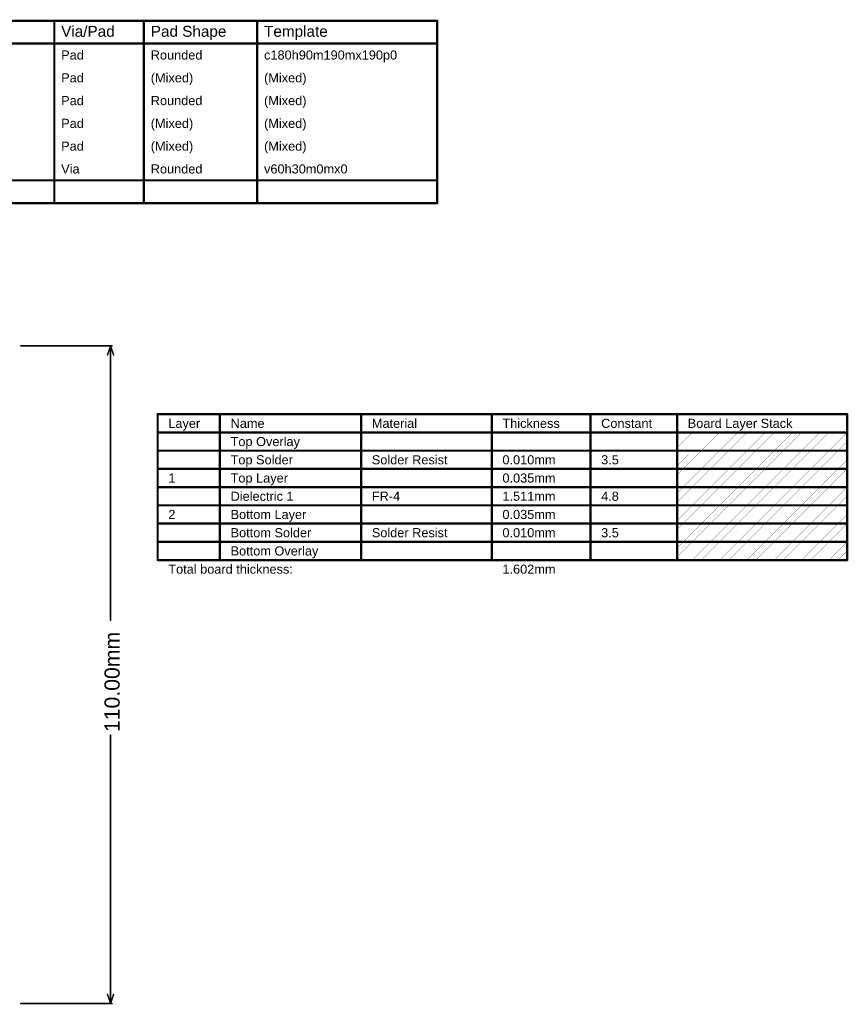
# Model space of a CAD drawing. Header units: inches. Extents: x -0.1 to 10.2, y 0 to 6.5.
# Tile 95 of 95: x 4.7 to 10.2, y 0 to 6.5. Entities that reach past the tile are written whole.
import ezdxf

# ---------------------------------------------------------------- set-up
doc = ezdxf.new("R2010")
doc.units = ezdxf.units.IN
doc.header["$MEASUREMENT"] = 0
for name, color, linetype in [('Dimension', 6, 'Continuous'), ('Drill Drawing', 1, 'Continuous'), ('Fabrication', 76, 'Continuous')]:
    doc.layers.add(name, color=color, linetype=linetype)
doc.styles.add('Arial', font='txt', dxfattribs={"height": 0.2})

msp = doc.modelspace()

# ---------------------------------------------------------------- linework, layer by layer
at = {"layer": 'Dimension', "const_width": 0.01}
for points in [[(4.7394, 4.3307), (5.34, 4.3307)], [(5.31, 4.2707), (5.33, 4.3307)], [(5.33, 4.3307), (5.35, 4.2707)], [(5.33, 2.5236), (5.33, 4.3307)], [(5.33, 0), (5.33, 1.7671)], [(5.31, 0.06), (5.33, 0)], [(5.33, 0), (5.35, 0.06)], [(4.7394, 0), (5.34, 0)]]:
    msp.add_lwpolyline(points, dxfattribs=at)
at = {"layer": 'Dimension', "const_width": 0.005}
for points in [[(4.7369, 4.3307, 1), (4.7419, 4.3307, 1)], [(5.3275, 4.3307, 1), (5.3325, 4.3307, 1)], [(5.3275, 4.3307, 1), (5.3325, 4.3307, 1)], [(5.3275, 4.3307, 1), (5.3325, 4.3307, 1)], [(5.3375, 4.3307, 1), (5.3425, 4.3307, 1)], [(5.3075, 4.2707, 1), (5.3125, 4.2707, 1)], [(5.3475, 4.2707, 1), (5.3525, 4.2707, 1)], [(5.3275, 2.5236, 1), (5.3325, 2.5236, 1)], [(5.3275, 1.7671, 1), (5.3325, 1.7671, 1)], [(5.3075, 0.06, 1), (5.3125, 0.06, 1)], [(5.3475, 0.06, 1), (5.3525, 0.06, 1)], [(4.7369, 0, 1), (4.7419, 0, 1)], [(5.3275, 0, 1), (5.3325, 0, 1)], [(5.3275, 0, 1), (5.3325, 0, 1)], [(5.3275, 0, 1), (5.3325, 0, 1)], [(5.3375, 0, 1), (5.3425, 0, 1)]]:
    msp.add_lwpolyline(points, format="xyb", close=True, dxfattribs=at)
at = {"layer": 'Drill Drawing', "const_width": 0.015}
for points in [[(-0.0496, 6.47), (7.4803, 6.47)], [(4.96, 5.27), (4.96, 6.47)], [(5.5498, 5.27), (5.5498, 6.47)], [(6.2956, 5.27), (6.2956, 6.47)], [(7.4803, 5.27), (7.4803, 6.47)], [(-0.0496, 6.32), (7.4803, 6.32)], [(-0.0496, 5.42), (7.4803, 5.42)], [(-0.0496, 5.27), (7.4803, 5.27)]]:
    msp.add_lwpolyline(points, dxfattribs=at)
at = {"layer": 'Drill Drawing', "const_width": 0.0075}
for points in [[(4.9562, 6.47, 1), (4.9637, 6.47, 1)], [(5.5461, 6.47, 1), (5.5536, 6.47, 1)], [(6.2919, 6.47, 1), (6.2994, 6.47, 1)], [(7.4766, 6.47, 1), (7.4841, 6.47, 1)], [(7.4766, 6.47, 1), (7.4841, 6.47, 1)], [(7.4766, 6.32, 1), (7.4841, 6.32, 1)], [(7.4766, 5.42, 1), (7.4841, 5.42, 1)], [(4.9562, 5.27, 1), (4.9637, 5.27, 1)], [(5.5461, 5.27, 1), (5.5536, 5.27, 1)], [(6.2919, 5.27, 1), (6.2994, 5.27, 1)], [(7.4766, 5.27, 1), (7.4841, 5.27, 1)], [(7.4766, 5.27, 1), (7.4841, 5.27, 1)]]:
    msp.add_lwpolyline(points, format="xyb", close=True, dxfattribs=at)
at = {"layer": 'Fabrication'}
for points, const_width in [([(5.6403, 3.88), (10.1791, 3.88)], 0.015), ([(5.6403, 2.92), (5.6403, 3.88)], 0.015), ([(6.0503, 2.92), (6.0503, 3.88)], 0.015), ([(6.98, 2.92), (6.98, 3.88)], 0.015), ([(7.8398, 2.92), (7.8398, 3.88)], 0.015), ([(8.4896, 2.92), (8.4896, 3.88)], 0.015), ([(9.0595, 2.92), (9.0595, 3.88)], 0.015), ([(10.1791, 2.92), (10.1791, 3.88)], 0.015), ([(5.6403, 3.76), (10.1791, 3.76)], 0.015), ([(9.0595, 3.6603), (9.1591, 3.76)], 0.001), ([(9.0595, 3.7203), (9.0991, 3.76)], 0.001), ([(9.0991, 3.64), (9.2191, 3.76)], 0.001), ([(9.1591, 3.64), (9.2791, 3.76)], 0.001), ([(9.2191, 3.64), (9.3391, 3.76)], 0.001), ([(9.2791, 3.64), (9.3991, 3.76)], 0.001), ([(9.3391, 3.64), (9.4591, 3.76)], 0.001), ([(9.3991, 3.64), (9.5191, 3.76)], 0.001), ([(9.4591, 3.64), (9.5791, 3.76)], 0.001), ([(9.5191, 3.64), (9.6391, 3.76)], 0.001), ([(9.5791, 3.64), (9.6991, 3.76)], 0.001), ([(9.6391, 3.64), (9.7591, 3.76)], 0.001), ([(9.6991, 3.64), (9.8191, 3.76)], 0.001), ([(9.7591, 3.64), (9.8791, 3.76)], 0.001), ([(9.8191, 3.64), (9.9391, 3.76)], 0.001), ([(9.8791, 3.64), (9.9991, 3.76)], 0.001), ([(9.9391, 3.64), (10.0591, 3.76)], 0.001), ([(9.9991, 3.64), (10.1191, 3.76)], 0.001), ([(10.0591, 3.64), (10.1791, 3.76)], 0.001), ([(10.1191, 3.64), (10.1791, 3.7)], 0.001), ([(5.6403, 3.64), (6.0503, 3.64)], 0.015), ([(6.0503, 3.64), (6.98, 3.64)], 0.015), ([(6.98, 3.64), (7.8398, 3.64)], 0.015), ([(7.8398, 3.64), (8.4896, 3.64)], 0.015), ([(8.4896, 3.64), (9.0595, 3.64)], 0.015), ([(9.0595, 3.64), (10.1791, 3.64)], 0.015), ([(9.0595, 3.5403), (9.1591, 3.64)], 0.001), ([(9.0595, 3.6003), (9.0991, 3.64)], 0.001), ([(9.0991, 3.52), (9.2191, 3.64)], 0.001), ([(9.1591, 3.52), (9.2791, 3.64)], 0.001), ([(9.2191, 3.52), (9.3391, 3.64)], 0.001), ([(9.2791, 3.52), (9.3991, 3.64)], 0.001), ([(9.3391, 3.52), (9.4591, 3.64)], 0.001), ([(9.3991, 3.52), (9.5191, 3.64)], 0.001), ([(9.4591, 3.52), (9.5791, 3.64)], 0.001), ([(9.5191, 3.52), (9.6391, 3.64)], 0.001), ([(9.5791, 3.52), (9.6991, 3.64)], 0.001), ([(9.6391, 3.52), (9.7591, 3.64)], 0.001), ([(9.6991, 3.52), (9.8191, 3.64)], 0.001), ([(9.7591, 3.52), (9.8791, 3.64)], 0.001), ([(9.8191, 3.52), (9.9391, 3.64)], 0.001), ([(9.8791, 3.52), (9.9991, 3.64)], 0.001), ([(9.9391, 3.52), (10.0591, 3.64)], 0.001), ([(9.9991, 3.52), (10.1191, 3.64)], 0.001), ([(10.0591, 3.52), (10.1791, 3.64)], 0.001), ([(10.1191, 3.52), (10.1791, 3.58)], 0.001), ([(5.6403, 3.52), (6.0503, 3.52)], 0.015), ([(6.0503, 3.52), (6.98, 3.52)], 0.015), ([(6.98, 3.52), (7.8398, 3.52)], 0.015), ([(7.8398, 3.52), (8.4896, 3.52)], 0.015), ([(8.4896, 3.52), (9.0595, 3.52)], 0.015), ([(9.0595, 3.52), (10.1791, 3.52)], 0.015), ([(9.0595, 3.4203), (9.1591, 3.52)], 0.001), ([(9.0595, 3.4803), (9.0991, 3.52)], 0.001), ([(9.0991, 3.4), (9.2191, 3.52)], 0.001), ([(9.1591, 3.4), (9.2791, 3.52)], 0.001), ([(9.2191, 3.4), (9.3391, 3.52)], 0.001), ([(9.2791, 3.4), (9.3991, 3.52)], 0.001), ([(9.3391, 3.4), (9.4591, 3.52)], 0.001), ([(9.3991, 3.4), (9.5191, 3.52)], 0.001), ([(9.4591, 3.4), (9.5791, 3.52)], 0.001), ([(9.5191, 3.4), (9.6391, 3.52)], 0.001), ([(9.5791, 3.4), (9.6991, 3.52)], 0.001), ([(9.6391, 3.4), (9.7591, 3.52)], 0.001), ([(9.6991, 3.4), (9.8191, 3.52)], 0.001), ([(9.7591, 3.4), (9.8791, 3.52)], 0.001), ([(9.8191, 3.4), (9.9391, 3.52)], 0.001), ([(9.8791, 3.4), (9.9991, 3.52)], 0.001), ([(9.9391, 3.4), (10.0591, 3.52)], 0.001), ([(9.9991, 3.4), (10.1191, 3.52)], 0.001), ([(10.0591, 3.4), (10.1791, 3.52)], 0.001), ([(10.1191, 3.4), (10.1791, 3.46)], 0.001), ([(5.6403, 3.4), (6.0503, 3.4)], 0.015), ([(6.0503, 3.4), (6.98, 3.4)], 0.015), ([(6.98, 3.4), (7.8398, 3.4)], 0.015), ([(7.8398, 3.4), (8.4896, 3.4)], 0.015), ([(8.4896, 3.4), (9.0595, 3.4)], 0.015), ([(9.0595, 3.4), (10.1791, 3.4)], 0.015), ([(9.0595, 3.3003), (9.1591, 3.4)], 0.001), ([(9.0595, 3.3603), (9.0991, 3.4)], 0.001), ([(9.0991, 3.28), (9.2191, 3.4)], 0.001), ([(9.1591, 3.28), (9.2791, 3.4)], 0.001), ([(9.2191, 3.28), (9.3391, 3.4)], 0.001), ([(9.2791, 3.28), (9.3991, 3.4)], 0.001), ([(9.3391, 3.28), (9.4591, 3.4)], 0.001), ([(9.3991, 3.28), (9.5191, 3.4)], 0.001), ([(9.4591, 3.28), (9.5791, 3.4)], 0.001), ([(9.5191, 3.28), (9.6391, 3.4)], 0.001), ([(9.5791, 3.28), (9.6991, 3.4)], 0.001), ([(9.6391, 3.28), (9.7591, 3.4)], 0.001), ([(9.6991, 3.28), (9.8191, 3.4)], 0.001), ([(9.7591, 3.28), (9.8791, 3.4)], 0.001), ([(9.8191, 3.28), (9.9391, 3.4)], 0.001), ([(9.8791, 3.28), (9.9991, 3.4)], 0.001), ([(9.9391, 3.28), (10.0591, 3.4)], 0.001), ([(9.9991, 3.28), (10.1191, 3.4)], 0.001), ([(10.0591, 3.28), (10.1791, 3.4)], 0.001), ([(10.1191, 3.28), (10.1791, 3.34)], 0.001), ([(5.6403, 3.28), (6.0503, 3.28)], 0.015), ([(6.0503, 3.28), (6.98, 3.28)], 0.015), ([(6.98, 3.28), (7.8398, 3.28)], 0.015), ([(7.8398, 3.28), (8.4896, 3.28)], 0.015), ([(8.4896, 3.28), (9.0595, 3.28)], 0.015), ([(9.0595, 3.28), (10.1791, 3.28)], 0.015), ([(9.0595, 3.1803), (9.1591, 3.28)], 0.001), ([(9.0595, 3.2403), (9.0991, 3.28)], 0.001), ([(9.0991, 3.16), (9.2191, 3.28)], 0.001), ([(9.1591, 3.16), (9.2791, 3.28)], 0.001), ([(9.2191, 3.16), (9.3391, 3.28)], 0.001), ([(9.2791, 3.16), (9.3991, 3.28)], 0.001), ([(9.3391, 3.16), (9.4591, 3.28)], 0.001), ([(9.3991, 3.16), (9.5191, 3.28)], 0.001), ([(9.4591, 3.16), (9.5791, 3.28)], 0.001), ([(9.5191, 3.16), (9.6391, 3.28)], 0.001), ([(9.5791, 3.16), (9.6991, 3.28)], 0.001), ([(9.6391, 3.16), (9.7591, 3.28)], 0.001), ([(9.6991, 3.16), (9.8191, 3.28)], 0.001), ([(9.7591, 3.16), (9.8791, 3.28)], 0.001), ([(9.8191, 3.16), (9.9391, 3.28)], 0.001), ([(9.8791, 3.16), (9.9991, 3.28)], 0.001), ([(9.9391, 3.16), (10.0591, 3.28)], 0.001), ([(9.9991, 3.16), (10.1191, 3.28)], 0.001), ([(10.0591, 3.16), (10.1791, 3.28)], 0.001), ([(10.1191, 3.16), (10.1791, 3.22)], 0.001), ([(5.6403, 3.16), (6.0503, 3.16)], 0.015), ([(6.0503, 3.16), (6.98, 3.16)], 0.015), ([(6.98, 3.16), (7.8398, 3.16)], 0.015), ([(7.8398, 3.16), (8.4896, 3.16)], 0.015), ([(8.4896, 3.16), (9.0595, 3.16)], 0.015), ([(9.0595, 3.16), (10.1791, 3.16)], 0.015), ([(9.0595, 3.0603), (9.1591, 3.16)], 0.001), ([(9.0595, 3.1203), (9.0991, 3.16)], 0.001), ([(9.0991, 3.04), (9.2191, 3.16)], 0.001), ([(9.1591, 3.04), (9.2791, 3.16)], 0.001), ([(9.2191, 3.04), (9.3391, 3.16)], 0.001), ([(9.2791, 3.04), (9.3991, 3.16)], 0.001), ([(9.3391, 3.04), (9.4591, 3.16)], 0.001), ([(9.3991, 3.04), (9.5191, 3.16)], 0.001), ([(9.4591, 3.04), (9.5791, 3.16)], 0.001), ([(9.5191, 3.04), (9.6391, 3.16)], 0.001), ([(9.5791, 3.04), (9.6991, 3.16)], 0.001), ([(9.6391, 3.04), (9.7591, 3.16)], 0.001), ([(9.6991, 3.04), (9.8191, 3.16)], 0.001), ([(9.7591, 3.04), (9.8791, 3.16)], 0.001), ([(9.8191, 3.04), (9.9391, 3.16)], 0.001), ([(9.8791, 3.04), (9.9991, 3.16)], 0.001), ([(9.9391, 3.04), (10.0591, 3.16)], 0.001), ([(9.9991, 3.04), (10.1191, 3.16)], 0.001), ([(10.0591, 3.04), (10.1791, 3.16)], 0.001), ([(5.6403, 3.04), (6.0503, 3.04)], 0.015), ([(6.0503, 3.04), (6.98, 3.04)], 0.015), ([(6.98, 3.04), (7.8398, 3.04)], 0.015), ([(7.8398, 3.04), (8.4896, 3.04)], 0.015), ([(8.4896, 3.04), (9.0595, 3.04)], 0.015), ([(9.0595, 3.04), (10.1791, 3.04)], 0.015), ([(10.1191, 3.04), (10.1791, 3.1)], 0.001), ([(9.0595, 2.9403), (9.1591, 3.04)], 0.001), ([(9.0595, 3.0003), (9.0991, 3.04)], 0.001), ([(9.0991, 2.92), (9.2191, 3.04)], 0.001), ([(9.1591, 2.92), (9.2791, 3.04)], 0.001), ([(9.2191, 2.92), (9.3391, 3.04)], 0.001), ([(9.2791, 2.92), (9.3991, 3.04)], 0.001), ([(9.3391, 2.92), (9.4591, 3.04)], 0.001), ([(9.3991, 2.92), (9.5191, 3.04)], 0.001), ([(9.4591, 2.92), (9.5791, 3.04)], 0.001), ([(9.5191, 2.92), (9.6391, 3.04)], 0.001), ([(9.5791, 2.92), (9.6991, 3.04)], 0.001), ([(9.6391, 2.92), (9.7591, 3.04)], 0.001), ([(9.6991, 2.92), (9.8191, 3.04)], 0.001), ([(9.7591, 2.92), (9.8791, 3.04)], 0.001), ([(9.8191, 2.92), (9.9391, 3.04)], 0.001), ([(9.8791, 2.92), (9.9991, 3.04)], 0.001), ([(9.9391, 2.92), (10.0591, 3.04)], 0.001), ([(9.9991, 2.92), (10.1191, 3.04)], 0.001), ([(10.0591, 2.92), (10.1791, 3.04)], 0.001), ([(5.6403, 2.92), (6.0503, 2.92)], 0.015), ([(6.0503, 2.92), (6.98, 2.92)], 0.015), ([(6.98, 2.92), (7.8398, 2.92)], 0.015), ([(7.8398, 2.92), (8.4896, 2.92)], 0.015), ([(8.4896, 2.92), (9.0595, 2.92)], 0.015), ([(9.0595, 2.92), (10.1791, 2.92)], 0.015), ([(10.1191, 2.92), (10.1791, 2.98)], 0.001)]:
    msp.add_lwpolyline(points, dxfattribs=dict(at, const_width=const_width))
for points, const_width in [([(5.6366, 3.88, 1), (5.6441, 3.88, 1)], 0.0075), ([(5.6366, 3.88, 1), (5.6441, 3.88, 1)], 0.0075), ([(6.0465, 3.88, 1), (6.054, 3.88, 1)], 0.0075), ([(6.9763, 3.88, 1), (6.9837, 3.88, 1)], 0.0075), ([(7.836, 3.88, 1), (7.8435, 3.88, 1)], 0.0075), ([(8.4859, 3.88, 1), (8.4934, 3.88, 1)], 0.0075), ([(9.0557, 3.88, 1), (9.0632, 3.88, 1)], 0.0075), ([(10.1754, 3.88, 1), (10.1829, 3.88, 1)], 0.0075), ([(10.1754, 3.88, 1), (10.1829, 3.88, 1)], 0.0075), ([(5.6366, 3.76, 1), (5.6441, 3.76, 1)], 0.0075), ([(9.0989, 3.76, 1), (9.0994, 3.76, 1)], 0.0005), ([(9.1589, 3.76, 1), (9.1594, 3.76, 1)], 0.0005), ([(9.2189, 3.76, 1), (9.2194, 3.76, 1)], 0.0005), ([(9.2789, 3.76, 1), (9.2794, 3.76, 1)], 0.0005), ([(9.3389, 3.76, 1), (9.3394, 3.76, 1)], 0.0005), ([(9.3989, 3.76, 1), (9.3994, 3.76, 1)], 0.0005), ([(9.4589, 3.76, 1), (9.4594, 3.76, 1)], 0.0005), ([(9.5189, 3.76, 1), (9.5194, 3.76, 1)], 0.0005), ([(9.5789, 3.76, 1), (9.5794, 3.76, 1)], 0.0005), ([(9.6389, 3.76, 1), (9.6394, 3.76, 1)], 0.0005), ([(9.6989, 3.76, 1), (9.6994, 3.76, 1)], 0.0005), ([(9.7589, 3.76, 1), (9.7594, 3.76, 1)], 0.0005), ([(9.8189, 3.76, 1), (9.8194, 3.76, 1)], 0.0005), ([(9.8789, 3.76, 1), (9.8794, 3.76, 1)], 0.0005), ([(9.9389, 3.76, 1), (9.9394, 3.76, 1)], 0.0005), ([(9.9989, 3.76, 1), (9.9994, 3.76, 1)], 0.0005), ([(10.0589, 3.76, 1), (10.0594, 3.76, 1)], 0.0005), ([(10.1189, 3.76, 1), (10.1194, 3.76, 1)], 0.0005), ([(10.1754, 3.76, 1), (10.1829, 3.76, 1)], 0.0075), ([(10.1789, 3.76, 1), (10.1794, 3.76, 1)], 0.0005), ([(9.0592, 3.7203, 1), (9.0597, 3.7203, 1)], 0.0005), ([(10.1789, 3.7, 1), (10.1794, 3.7, 1)], 0.0005), ([(5.6366, 3.64, 1), (5.6441, 3.64, 1)], 0.0075), ([(6.0465, 3.64, 1), (6.054, 3.64, 1)], 0.0075), ([(6.0465, 3.64, 1), (6.054, 3.64, 1)], 0.0075), ([(6.9763, 3.64, 1), (6.9837, 3.64, 1)], 0.0075), ([(6.9763, 3.64, 1), (6.9837, 3.64, 1)], 0.0075), ([(7.836, 3.64, 1), (7.8435, 3.64, 1)], 0.0075), ([(7.836, 3.64, 1), (7.8435, 3.64, 1)], 0.0075), ([(8.4859, 3.64, 1), (8.4934, 3.64, 1)], 0.0075), ([(8.4859, 3.64, 1), (8.4934, 3.64, 1)], 0.0075), ([(9.0557, 3.64, 1), (9.0632, 3.64, 1)], 0.0075), ([(9.0557, 3.64, 1), (9.0632, 3.64, 1)], 0.0075), ([(9.0592, 3.6603, 1), (9.0597, 3.6603, 1)], 0.0005), ([(9.0989, 3.64, 1), (9.0994, 3.64, 1)], 0.0005), ([(9.0989, 3.64, 1), (9.0994, 3.64, 1)], 0.0005), ([(9.1589, 3.64, 1), (9.1594, 3.64, 1)], 0.0005), ([(9.1589, 3.64, 1), (9.1594, 3.64, 1)], 0.0005), ([(9.2189, 3.64, 1), (9.2194, 3.64, 1)], 0.0005), ([(9.2189, 3.64, 1), (9.2194, 3.64, 1)], 0.0005), ([(9.2789, 3.64, 1), (9.2794, 3.64, 1)], 0.0005), ([(9.2789, 3.64, 1), (9.2794, 3.64, 1)], 0.0005), ([(9.3389, 3.64, 1), (9.3394, 3.64, 1)], 0.0005), ([(9.3389, 3.64, 1), (9.3394, 3.64, 1)], 0.0005), ([(9.3989, 3.64, 1), (9.3994, 3.64, 1)], 0.0005), ([(9.3989, 3.64, 1), (9.3994, 3.64, 1)], 0.0005), ([(9.4589, 3.64, 1), (9.4594, 3.64, 1)], 0.0005), ([(9.4589, 3.64, 1), (9.4594, 3.64, 1)], 0.0005), ([(9.5189, 3.64, 1), (9.5194, 3.64, 1)], 0.0005), ([(9.5189, 3.64, 1), (9.5194, 3.64, 1)], 0.0005), ([(9.5789, 3.64, 1), (9.5794, 3.64, 1)], 0.0005), ([(9.5789, 3.64, 1), (9.5794, 3.64, 1)], 0.0005), ([(9.6389, 3.64, 1), (9.6394, 3.64, 1)], 0.0005), ([(9.6389, 3.64, 1), (9.6394, 3.64, 1)], 0.0005), ([(9.6989, 3.64, 1), (9.6994, 3.64, 1)], 0.0005), ([(9.6989, 3.64, 1), (9.6994, 3.64, 1)], 0.0005), ([(9.7589, 3.64, 1), (9.7594, 3.64, 1)], 0.0005), ([(9.7589, 3.64, 1), (9.7594, 3.64, 1)], 0.0005), ([(9.8189, 3.64, 1), (9.8194, 3.64, 1)], 0.0005), ([(9.8189, 3.64, 1), (9.8194, 3.64, 1)], 0.0005), ([(9.8789, 3.64, 1), (9.8794, 3.64, 1)], 0.0005), ([(9.8789, 3.64, 1), (9.8794, 3.64, 1)], 0.0005), ([(9.9389, 3.64, 1), (9.9394, 3.64, 1)], 0.0005), ([(9.9389, 3.64, 1), (9.9394, 3.64, 1)], 0.0005), ([(9.9989, 3.64, 1), (9.9994, 3.64, 1)], 0.0005), ([(9.9989, 3.64, 1), (9.9994, 3.64, 1)], 0.0005), ([(10.0589, 3.64, 1), (10.0594, 3.64, 1)], 0.0005), ([(10.0589, 3.64, 1), (10.0594, 3.64, 1)], 0.0005), ([(10.1189, 3.64, 1), (10.1194, 3.64, 1)], 0.0005), ([(10.1189, 3.64, 1), (10.1194, 3.64, 1)], 0.0005), ([(10.1754, 3.64, 1), (10.1829, 3.64, 1)], 0.0075), ([(10.1789, 3.64, 1), (10.1794, 3.64, 1)], 0.0005), ([(9.0592, 3.6003, 1), (9.0597, 3.6003, 1)], 0.0005), ([(10.1789, 3.58, 1), (10.1794, 3.58, 1)], 0.0005), ([(5.6366, 3.52, 1), (5.6441, 3.52, 1)], 0.0075), ([(6.0465, 3.52, 1), (6.054, 3.52, 1)], 0.0075), ([(6.0465, 3.52, 1), (6.054, 3.52, 1)], 0.0075), ([(6.9763, 3.52, 1), (6.9837, 3.52, 1)], 0.0075), ([(6.9763, 3.52, 1), (6.9837, 3.52, 1)], 0.0075), ([(7.836, 3.52, 1), (7.8435, 3.52, 1)], 0.0075), ([(7.836, 3.52, 1), (7.8435, 3.52, 1)], 0.0075), ([(8.4859, 3.52, 1), (8.4934, 3.52, 1)], 0.0075), ([(8.4859, 3.52, 1), (8.4934, 3.52, 1)], 0.0075), ([(9.0557, 3.52, 1), (9.0632, 3.52, 1)], 0.0075), ([(9.0557, 3.52, 1), (9.0632, 3.52, 1)], 0.0075), ([(9.0592, 3.5403, 1), (9.0597, 3.5403, 1)], 0.0005), ([(9.0989, 3.52, 1), (9.0994, 3.52, 1)], 0.0005), ([(9.0989, 3.52, 1), (9.0994, 3.52, 1)], 0.0005), ([(9.1589, 3.52, 1), (9.1594, 3.52, 1)], 0.0005), ([(9.1589, 3.52, 1), (9.1594, 3.52, 1)], 0.0005), ([(9.2189, 3.52, 1), (9.2194, 3.52, 1)], 0.0005), ([(9.2189, 3.52, 1), (9.2194, 3.52, 1)], 0.0005), ([(9.2789, 3.52, 1), (9.2794, 3.52, 1)], 0.0005), ([(9.2789, 3.52, 1), (9.2794, 3.52, 1)], 0.0005), ([(9.3389, 3.52, 1), (9.3394, 3.52, 1)], 0.0005), ([(9.3389, 3.52, 1), (9.3394, 3.52, 1)], 0.0005), ([(9.3989, 3.52, 1), (9.3994, 3.52, 1)], 0.0005), ([(9.3989, 3.52, 1), (9.3994, 3.52, 1)], 0.0005), ([(9.4589, 3.52, 1), (9.4594, 3.52, 1)], 0.0005), ([(9.4589, 3.52, 1), (9.4594, 3.52, 1)], 0.0005), ([(9.5189, 3.52, 1), (9.5194, 3.52, 1)], 0.0005), ([(9.5189, 3.52, 1), (9.5194, 3.52, 1)], 0.0005), ([(9.5789, 3.52, 1), (9.5794, 3.52, 1)], 0.0005), ([(9.5789, 3.52, 1), (9.5794, 3.52, 1)], 0.0005), ([(9.6389, 3.52, 1), (9.6394, 3.52, 1)], 0.0005), ([(9.6389, 3.52, 1), (9.6394, 3.52, 1)], 0.0005), ([(9.6989, 3.52, 1), (9.6994, 3.52, 1)], 0.0005), ([(9.6989, 3.52, 1), (9.6994, 3.52, 1)], 0.0005), ([(9.7589, 3.52, 1), (9.7594, 3.52, 1)], 0.0005), ([(9.7589, 3.52, 1), (9.7594, 3.52, 1)], 0.0005), ([(9.8189, 3.52, 1), (9.8194, 3.52, 1)], 0.0005), ([(9.8189, 3.52, 1), (9.8194, 3.52, 1)], 0.0005), ([(9.8789, 3.52, 1), (9.8794, 3.52, 1)], 0.0005), ([(9.8789, 3.52, 1), (9.8794, 3.52, 1)], 0.0005), ([(9.9389, 3.52, 1), (9.9394, 3.52, 1)], 0.0005), ([(9.9389, 3.52, 1), (9.9394, 3.52, 1)], 0.0005), ([(9.9989, 3.52, 1), (9.9994, 3.52, 1)], 0.0005), ([(9.9989, 3.52, 1), (9.9994, 3.52, 1)], 0.0005), ([(10.0589, 3.52, 1), (10.0594, 3.52, 1)], 0.0005), ([(10.0589, 3.52, 1), (10.0594, 3.52, 1)], 0.0005), ([(10.1189, 3.52, 1), (10.1194, 3.52, 1)], 0.0005), ([(10.1189, 3.52, 1), (10.1194, 3.52, 1)], 0.0005), ([(10.1754, 3.52, 1), (10.1829, 3.52, 1)], 0.0075), ([(10.1789, 3.52, 1), (10.1794, 3.52, 1)], 0.0005), ([(9.0592, 3.4803, 1), (9.0597, 3.4803, 1)], 0.0005), ([(10.1789, 3.46, 1), (10.1794, 3.46, 1)], 0.0005), ([(5.6366, 3.4, 1), (5.6441, 3.4, 1)], 0.0075), ([(6.0465, 3.4, 1), (6.054, 3.4, 1)], 0.0075), ([(6.0465, 3.4, 1), (6.054, 3.4, 1)], 0.0075), ([(6.9763, 3.4, 1), (6.9837, 3.4, 1)], 0.0075), ([(6.9763, 3.4, 1), (6.9837, 3.4, 1)], 0.0075), ([(7.836, 3.4, 1), (7.8435, 3.4, 1)], 0.0075), ([(7.836, 3.4, 1), (7.8435, 3.4, 1)], 0.0075), ([(8.4859, 3.4, 1), (8.4934, 3.4, 1)], 0.0075), ([(8.4859, 3.4, 1), (8.4934, 3.4, 1)], 0.0075), ([(9.0557, 3.4, 1), (9.0632, 3.4, 1)], 0.0075), ([(9.0557, 3.4, 1), (9.0632, 3.4, 1)], 0.0075), ([(9.0592, 3.4203, 1), (9.0597, 3.4203, 1)], 0.0005), ([(9.0989, 3.4, 1), (9.0994, 3.4, 1)], 0.0005), ([(9.0989, 3.4, 1), (9.0994, 3.4, 1)], 0.0005), ([(9.1589, 3.4, 1), (9.1594, 3.4, 1)], 0.0005), ([(9.1589, 3.4, 1), (9.1594, 3.4, 1)], 0.0005), ([(9.2189, 3.4, 1), (9.2194, 3.4, 1)], 0.0005), ([(9.2189, 3.4, 1), (9.2194, 3.4, 1)], 0.0005), ([(9.2789, 3.4, 1), (9.2794, 3.4, 1)], 0.0005), ([(9.2789, 3.4, 1), (9.2794, 3.4, 1)], 0.0005), ([(9.3389, 3.4, 1), (9.3394, 3.4, 1)], 0.0005), ([(9.3389, 3.4, 1), (9.3394, 3.4, 1)], 0.0005), ([(9.3989, 3.4, 1), (9.3994, 3.4, 1)], 0.0005), ([(9.3989, 3.4, 1), (9.3994, 3.4, 1)], 0.0005), ([(9.4589, 3.4, 1), (9.4594, 3.4, 1)], 0.0005), ([(9.4589, 3.4, 1), (9.4594, 3.4, 1)], 0.0005), ([(9.5189, 3.4, 1), (9.5194, 3.4, 1)], 0.0005), ([(9.5189, 3.4, 1), (9.5194, 3.4, 1)], 0.0005), ([(9.5789, 3.4, 1), (9.5794, 3.4, 1)], 0.0005), ([(9.5789, 3.4, 1), (9.5794, 3.4, 1)], 0.0005), ([(9.6389, 3.4, 1), (9.6394, 3.4, 1)], 0.0005), ([(9.6389, 3.4, 1), (9.6394, 3.4, 1)], 0.0005), ([(9.6989, 3.4, 1), (9.6994, 3.4, 1)], 0.0005), ([(9.6989, 3.4, 1), (9.6994, 3.4, 1)], 0.0005), ([(9.7589, 3.4, 1), (9.7594, 3.4, 1)], 0.0005), ([(9.7589, 3.4, 1), (9.7594, 3.4, 1)], 0.0005), ([(9.8189, 3.4, 1), (9.8194, 3.4, 1)], 0.0005), ([(9.8189, 3.4, 1), (9.8194, 3.4, 1)], 0.0005), ([(9.8789, 3.4, 1), (9.8794, 3.4, 1)], 0.0005), ([(9.8789, 3.4, 1), (9.8794, 3.4, 1)], 0.0005), ([(9.9389, 3.4, 1), (9.9394, 3.4, 1)], 0.0005), ([(9.9389, 3.4, 1), (9.9394, 3.4, 1)], 0.0005), ([(9.9989, 3.4, 1), (9.9994, 3.4, 1)], 0.0005), ([(9.9989, 3.4, 1), (9.9994, 3.4, 1)], 0.0005), ([(10.0589, 3.4, 1), (10.0594, 3.4, 1)], 0.0005), ([(10.0589, 3.4, 1), (10.0594, 3.4, 1)], 0.0005), ([(10.1189, 3.4, 1), (10.1194, 3.4, 1)], 0.0005), ([(10.1189, 3.4, 1), (10.1194, 3.4, 1)], 0.0005), ([(10.1754, 3.4, 1), (10.1829, 3.4, 1)], 0.0075), ([(10.1789, 3.4, 1), (10.1794, 3.4, 1)], 0.0005), ([(9.0592, 3.3603, 1), (9.0597, 3.3603, 1)], 0.0005), ([(10.1789, 3.34, 1), (10.1794, 3.34, 1)], 0.0005), ([(5.6366, 3.28, 1), (5.6441, 3.28, 1)], 0.0075), ([(6.0465, 3.28, 1), (6.054, 3.28, 1)], 0.0075), ([(6.0465, 3.28, 1), (6.054, 3.28, 1)], 0.0075), ([(6.9763, 3.28, 1), (6.9837, 3.28, 1)], 0.0075), ([(6.9763, 3.28, 1), (6.9837, 3.28, 1)], 0.0075), ([(7.836, 3.28, 1), (7.8435, 3.28, 1)], 0.0075), ([(7.836, 3.28, 1), (7.8435, 3.28, 1)], 0.0075), ([(8.4859, 3.28, 1), (8.4934, 3.28, 1)], 0.0075), ([(8.4859, 3.28, 1), (8.4934, 3.28, 1)], 0.0075), ([(9.0557, 3.28, 1), (9.0632, 3.28, 1)], 0.0075), ([(9.0557, 3.28, 1), (9.0632, 3.28, 1)], 0.0075), ([(9.0592, 3.3003, 1), (9.0597, 3.3003, 1)], 0.0005), ([(9.0989, 3.28, 1), (9.0994, 3.28, 1)], 0.0005), ([(9.0989, 3.28, 1), (9.0994, 3.28, 1)], 0.0005), ([(9.1589, 3.28, 1), (9.1594, 3.28, 1)], 0.0005), ([(9.1589, 3.28, 1), (9.1594, 3.28, 1)], 0.0005), ([(9.2189, 3.28, 1), (9.2194, 3.28, 1)], 0.0005), ([(9.2189, 3.28, 1), (9.2194, 3.28, 1)], 0.0005), ([(9.2789, 3.28, 1), (9.2794, 3.28, 1)], 0.0005), ([(9.2789, 3.28, 1), (9.2794, 3.28, 1)], 0.0005), ([(9.3389, 3.28, 1), (9.3394, 3.28, 1)], 0.0005), ([(9.3389, 3.28, 1), (9.3394, 3.28, 1)], 0.0005), ([(9.3989, 3.28, 1), (9.3994, 3.28, 1)], 0.0005), ([(9.3989, 3.28, 1), (9.3994, 3.28, 1)], 0.0005), ([(9.4589, 3.28, 1), (9.4594, 3.28, 1)], 0.0005), ([(9.4589, 3.28, 1), (9.4594, 3.28, 1)], 0.0005), ([(9.5189, 3.28, 1), (9.5194, 3.28, 1)], 0.0005), ([(9.5189, 3.28, 1), (9.5194, 3.28, 1)], 0.0005), ([(9.5789, 3.28, 1), (9.5794, 3.28, 1)], 0.0005), ([(9.5789, 3.28, 1), (9.5794, 3.28, 1)], 0.0005), ([(9.6389, 3.28, 1), (9.6394, 3.28, 1)], 0.0005), ([(9.6389, 3.28, 1), (9.6394, 3.28, 1)], 0.0005), ([(9.6989, 3.28, 1), (9.6994, 3.28, 1)], 0.0005), ([(9.6989, 3.28, 1), (9.6994, 3.28, 1)], 0.0005), ([(9.7589, 3.28, 1), (9.7594, 3.28, 1)], 0.0005), ([(9.7589, 3.28, 1), (9.7594, 3.28, 1)], 0.0005), ([(9.8189, 3.28, 1), (9.8194, 3.28, 1)], 0.0005), ([(9.8189, 3.28, 1), (9.8194, 3.28, 1)], 0.0005), ([(9.8789, 3.28, 1), (9.8794, 3.28, 1)], 0.0005), ([(9.8789, 3.28, 1), (9.8794, 3.28, 1)], 0.0005), ([(9.9389, 3.28, 1), (9.9394, 3.28, 1)], 0.0005), ([(9.9389, 3.28, 1), (9.9394, 3.28, 1)], 0.0005), ([(9.9989, 3.28, 1), (9.9994, 3.28, 1)], 0.0005), ([(9.9989, 3.28, 1), (9.9994, 3.28, 1)], 0.0005), ([(10.0589, 3.28, 1), (10.0594, 3.28, 1)], 0.0005), ([(10.0589, 3.28, 1), (10.0594, 3.28, 1)], 0.0005), ([(10.1189, 3.28, 1), (10.1194, 3.28, 1)], 0.0005), ([(10.1189, 3.28, 1), (10.1194, 3.28, 1)], 0.0005), ([(10.1754, 3.28, 1), (10.1829, 3.28, 1)], 0.0075), ([(10.1789, 3.28, 1), (10.1794, 3.28, 1)], 0.0005), ([(9.0592, 3.2403, 1), (9.0597, 3.2403, 1)], 0.0005), ([(9.0592, 3.1803, 1), (9.0597, 3.1803, 1)], 0.0005), ([(10.1789, 3.22, 1), (10.1794, 3.22, 1)], 0.0005), ([(5.6366, 3.16, 1), (5.6441, 3.16, 1)], 0.0075), ([(6.0465, 3.16, 1), (6.054, 3.16, 1)], 0.0075), ([(6.0465, 3.16, 1), (6.054, 3.16, 1)], 0.0075), ([(6.9763, 3.16, 1), (6.9837, 3.16, 1)], 0.0075), ([(6.9763, 3.16, 1), (6.9837, 3.16, 1)], 0.0075), ([(7.836, 3.16, 1), (7.8435, 3.16, 1)], 0.0075), ([(7.836, 3.16, 1), (7.8435, 3.16, 1)], 0.0075), ([(8.4859, 3.16, 1), (8.4934, 3.16, 1)], 0.0075), ([(8.4859, 3.16, 1), (8.4934, 3.16, 1)], 0.0075), ([(9.0557, 3.16, 1), (9.0632, 3.16, 1)], 0.0075), ([(9.0557, 3.16, 1), (9.0632, 3.16, 1)], 0.0075), ([(9.0592, 3.1203, 1), (9.0597, 3.1203, 1)], 0.0005), ([(9.0989, 3.16, 1), (9.0994, 3.16, 1)], 0.0005), ([(9.0989, 3.16, 1), (9.0994, 3.16, 1)], 0.0005), ([(9.1589, 3.16, 1), (9.1594, 3.16, 1)], 0.0005), ([(9.1589, 3.16, 1), (9.1594, 3.16, 1)], 0.0005), ([(9.2189, 3.16, 1), (9.2194, 3.16, 1)], 0.0005), ([(9.2189, 3.16, 1), (9.2194, 3.16, 1)], 0.0005), ([(9.2789, 3.16, 1), (9.2794, 3.16, 1)], 0.0005), ([(9.2789, 3.16, 1), (9.2794, 3.16, 1)], 0.0005), ([(9.3389, 3.16, 1), (9.3394, 3.16, 1)], 0.0005), ([(9.3389, 3.16, 1), (9.3394, 3.16, 1)], 0.0005), ([(9.3989, 3.16, 1), (9.3994, 3.16, 1)], 0.0005), ([(9.3989, 3.16, 1), (9.3994, 3.16, 1)], 0.0005), ([(9.4589, 3.16, 1), (9.4594, 3.16, 1)], 0.0005), ([(9.4589, 3.16, 1), (9.4594, 3.16, 1)], 0.0005), ([(9.5189, 3.16, 1), (9.5194, 3.16, 1)], 0.0005), ([(9.5189, 3.16, 1), (9.5194, 3.16, 1)], 0.0005), ([(9.5789, 3.16, 1), (9.5794, 3.16, 1)], 0.0005), ([(9.5789, 3.16, 1), (9.5794, 3.16, 1)], 0.0005), ([(9.6389, 3.16, 1), (9.6394, 3.16, 1)], 0.0005), ([(9.6389, 3.16, 1), (9.6394, 3.16, 1)], 0.0005), ([(9.6989, 3.16, 1), (9.6994, 3.16, 1)], 0.0005), ([(9.6989, 3.16, 1), (9.6994, 3.16, 1)], 0.0005), ([(9.7589, 3.16, 1), (9.7594, 3.16, 1)], 0.0005), ([(9.7589, 3.16, 1), (9.7594, 3.16, 1)], 0.0005), ([(9.8189, 3.16, 1), (9.8194, 3.16, 1)], 0.0005), ([(9.8189, 3.16, 1), (9.8194, 3.16, 1)], 0.0005), ([(9.8789, 3.16, 1), (9.8794, 3.16, 1)], 0.0005), ([(9.8789, 3.16, 1), (9.8794, 3.16, 1)], 0.0005), ([(9.9389, 3.16, 1), (9.9394, 3.16, 1)], 0.0005), ([(9.9389, 3.16, 1), (9.9394, 3.16, 1)], 0.0005), ([(9.9989, 3.16, 1), (9.9994, 3.16, 1)], 0.0005), ([(9.9989, 3.16, 1), (9.9994, 3.16, 1)], 0.0005), ([(10.0589, 3.16, 1), (10.0594, 3.16, 1)], 0.0005), ([(10.0589, 3.16, 1), (10.0594, 3.16, 1)], 0.0005), ([(10.1189, 3.16, 1), (10.1194, 3.16, 1)], 0.0005), ([(10.1189, 3.16, 1), (10.1194, 3.16, 1)], 0.0005), ([(10.1754, 3.16, 1), (10.1829, 3.16, 1)], 0.0075), ([(10.1789, 3.16, 1), (10.1794, 3.16, 1)], 0.0005), ([(5.6366, 3.04, 1), (5.6441, 3.04, 1)], 0.0075), ([(6.0465, 3.04, 1), (6.054, 3.04, 1)], 0.0075), ([(6.0465, 3.04, 1), (6.054, 3.04, 1)], 0.0075), ([(6.9763, 3.04, 1), (6.9837, 3.04, 1)], 0.0075), ([(6.9763, 3.04, 1), (6.9837, 3.04, 1)], 0.0075), ([(7.836, 3.04, 1), (7.8435, 3.04, 1)], 0.0075), ([(7.836, 3.04, 1), (7.8435, 3.04, 1)], 0.0075), ([(8.4859, 3.04, 1), (8.4934, 3.04, 1)], 0.0075), ([(8.4859, 3.04, 1), (8.4934, 3.04, 1)], 0.0075), ([(9.0557, 3.04, 1), (9.0632, 3.04, 1)], 0.0075), ([(9.0557, 3.04, 1), (9.0632, 3.04, 1)], 0.0075), ([(9.0592, 3.0603, 1), (9.0597, 3.0603, 1)], 0.0005), ([(10.1754, 3.04, 1), (10.1829, 3.04, 1)], 0.0075), ([(10.1789, 3.1, 1), (10.1794, 3.1, 1)], 0.0005), ([(9.0592, 3.0003, 1), (9.0597, 3.0003, 1)], 0.0005), ([(9.0989, 3.04, 1), (9.0994, 3.04, 1)], 0.0005), ([(9.0989, 3.04, 1), (9.0994, 3.04, 1)], 0.0005), ([(9.1589, 3.04, 1), (9.1594, 3.04, 1)], 0.0005), ([(9.1589, 3.04, 1), (9.1594, 3.04, 1)], 0.0005), ([(9.2189, 3.04, 1), (9.2194, 3.04, 1)], 0.0005), ([(9.2189, 3.04, 1), (9.2194, 3.04, 1)], 0.0005), ([(9.2789, 3.04, 1), (9.2794, 3.04, 1)], 0.0005), ([(9.2789, 3.04, 1), (9.2794, 3.04, 1)], 0.0005), ([(9.3389, 3.04, 1), (9.3394, 3.04, 1)], 0.0005), ([(9.3389, 3.04, 1), (9.3394, 3.04, 1)], 0.0005), ([(9.3989, 3.04, 1), (9.3994, 3.04, 1)], 0.0005), ([(9.3989, 3.04, 1), (9.3994, 3.04, 1)], 0.0005), ([(9.4589, 3.04, 1), (9.4594, 3.04, 1)], 0.0005), ([(9.4589, 3.04, 1), (9.4594, 3.04, 1)], 0.0005), ([(9.5189, 3.04, 1), (9.5194, 3.04, 1)], 0.0005), ([(9.5189, 3.04, 1), (9.5194, 3.04, 1)], 0.0005), ([(9.5789, 3.04, 1), (9.5794, 3.04, 1)], 0.0005), ([(9.5789, 3.04, 1), (9.5794, 3.04, 1)], 0.0005), ([(9.6389, 3.04, 1), (9.6394, 3.04, 1)], 0.0005), ([(9.6389, 3.04, 1), (9.6394, 3.04, 1)], 0.0005), ([(9.6989, 3.04, 1), (9.6994, 3.04, 1)], 0.0005), ([(9.6989, 3.04, 1), (9.6994, 3.04, 1)], 0.0005), ([(9.7589, 3.04, 1), (9.7594, 3.04, 1)], 0.0005), ([(9.7589, 3.04, 1), (9.7594, 3.04, 1)], 0.0005), ([(9.8189, 3.04, 1), (9.8194, 3.04, 1)], 0.0005), ([(9.8189, 3.04, 1), (9.8194, 3.04, 1)], 0.0005), ([(9.8789, 3.04, 1), (9.8794, 3.04, 1)], 0.0005), ([(9.8789, 3.04, 1), (9.8794, 3.04, 1)], 0.0005), ([(9.9389, 3.04, 1), (9.9394, 3.04, 1)], 0.0005), ([(9.9389, 3.04, 1), (9.9394, 3.04, 1)], 0.0005), ([(9.9989, 3.04, 1), (9.9994, 3.04, 1)], 0.0005), ([(9.9989, 3.04, 1), (9.9994, 3.04, 1)], 0.0005), ([(10.0589, 3.04, 1), (10.0594, 3.04, 1)], 0.0005), ([(10.0589, 3.04, 1), (10.0594, 3.04, 1)], 0.0005), ([(10.1189, 3.04, 1), (10.1194, 3.04, 1)], 0.0005), ([(10.1189, 3.04, 1), (10.1194, 3.04, 1)], 0.0005), ([(10.1789, 3.04, 1), (10.1794, 3.04, 1)], 0.0005), ([(5.6366, 2.92, 1), (5.6441, 2.92, 1)], 0.0075), ([(5.6366, 2.92, 1), (5.6441, 2.92, 1)], 0.0075), ([(6.0465, 2.92, 1), (6.054, 2.92, 1)], 0.0075), ([(6.0465, 2.92, 1), (6.054, 2.92, 1)], 0.0075), ([(6.0465, 2.92, 1), (6.054, 2.92, 1)], 0.0075), ([(6.9763, 2.92, 1), (6.9837, 2.92, 1)], 0.0075), ([(6.9763, 2.92, 1), (6.9837, 2.92, 1)], 0.0075), ([(6.9763, 2.92, 1), (6.9837, 2.92, 1)], 0.0075), ([(7.836, 2.92, 1), (7.8435, 2.92, 1)], 0.0075), ([(7.836, 2.92, 1), (7.8435, 2.92, 1)], 0.0075), ([(7.836, 2.92, 1), (7.8435, 2.92, 1)], 0.0075), ([(8.4859, 2.92, 1), (8.4934, 2.92, 1)], 0.0075), ([(8.4859, 2.92, 1), (8.4934, 2.92, 1)], 0.0075), ([(8.4859, 2.92, 1), (8.4934, 2.92, 1)], 0.0075), ([(9.0557, 2.92, 1), (9.0632, 2.92, 1)], 0.0075), ([(9.0557, 2.92, 1), (9.0632, 2.92, 1)], 0.0075), ([(9.0557, 2.92, 1), (9.0632, 2.92, 1)], 0.0075), ([(9.0592, 2.9403, 1), (9.0597, 2.9403, 1)], 0.0005), ([(9.0989, 2.92, 1), (9.0994, 2.92, 1)], 0.0005), ([(9.1589, 2.92, 1), (9.1594, 2.92, 1)], 0.0005), ([(9.2189, 2.92, 1), (9.2194, 2.92, 1)], 0.0005), ([(9.2789, 2.92, 1), (9.2794, 2.92, 1)], 0.0005), ([(9.3389, 2.92, 1), (9.3394, 2.92, 1)], 0.0005), ([(9.3989, 2.92, 1), (9.3994, 2.92, 1)], 0.0005), ([(9.4589, 2.92, 1), (9.4594, 2.92, 1)], 0.0005), ([(9.5189, 2.92, 1), (9.5194, 2.92, 1)], 0.0005), ([(9.5789, 2.92, 1), (9.5794, 2.92, 1)], 0.0005), ([(9.6389, 2.92, 1), (9.6394, 2.92, 1)], 0.0005), ([(9.6989, 2.92, 1), (9.6994, 2.92, 1)], 0.0005), ([(9.7589, 2.92, 1), (9.7594, 2.92, 1)], 0.0005), ([(9.8189, 2.92, 1), (9.8194, 2.92, 1)], 0.0005), ([(9.8789, 2.92, 1), (9.8794, 2.92, 1)], 0.0005), ([(9.9389, 2.92, 1), (9.9394, 2.92, 1)], 0.0005), ([(9.9989, 2.92, 1), (9.9994, 2.92, 1)], 0.0005), ([(10.0589, 2.92, 1), (10.0594, 2.92, 1)], 0.0005), ([(10.1189, 2.92, 1), (10.1194, 2.92, 1)], 0.0005), ([(10.1754, 2.92, 1), (10.1829, 2.92, 1)], 0.0075), ([(10.1754, 2.92, 1), (10.1829, 2.92, 1)], 0.0075), ([(10.1789, 2.98, 1), (10.1794, 2.98, 1)], 0.0005)]:
    msp.add_lwpolyline(points, format="xyb", close=True, dxfattribs=dict(at, const_width=const_width))

# ---------------------------------------------------------------- texts
at = {"layer": 'Dimension', "style": 'Arial'}
msp.add_text('110.00mm', height=0.1, rotation=90, dxfattribs=at).set_placement((5.39, 1.7871))
at = {"layer": 'Drill Drawing', "style": 'Arial'}
for s, height, p in [('Via/Pad', 0.072, (5.005, 6.365)), ('Pad Shape', 0.072, (5.5948, 6.365)), ('Template', 0.072, (6.3406, 6.365)), ('Pad', 0.06, (5.005, 6.215)), ('Rounded', 0.06, (5.5948, 6.215)), ('c180h90m190mx190p0', 0.06, (6.3406, 6.215)), ('Pad', 0.06, (5.005, 6.065)), ('(Mixed)', 0.06, (5.5948, 6.065)), ('(Mixed)', 0.06, (6.3406, 6.065)), ('Pad', 0.06, (5.005, 5.915)), ('Rounded', 0.06, (5.5948, 5.915)), ('(Mixed)', 0.06, (6.3406, 5.915)), ('Pad', 0.06, (5.005, 5.765)), ('(Mixed)', 0.06, (5.5948, 5.765)), ('(Mixed)', 0.06, (6.3406, 5.765)), ('Pad', 0.06, (5.005, 5.615)), ('(Mixed)', 0.06, (5.5948, 5.615)), ('(Mixed)', 0.06, (6.3406, 5.615)), ('Via', 0.06, (5.005, 5.465)), ('Rounded', 0.06, (5.5948, 5.465)), ('v60h30m0mx0', 0.06, (6.3406, 5.465))]:
    msp.add_text(s, height=height, dxfattribs=at).set_placement(p)
at = {"layer": 'Fabrication', "style": 'Arial'}
for s, p in [('Layer', (5.7103, 3.79)), ('Name', (6.1203, 3.79)), ('Material', (7.05, 3.79)), ('Thickness', (7.9098, 3.79)), ('Constant', (8.5596, 3.79)), ('Board Layer Stack', (9.1295, 3.79)), ('Top Overlay', (6.1203, 3.67)), ('Top Solder', (6.1203, 3.55)), ('Solder Resist', (7.05, 3.55)), ('0.010mm', (7.9098, 3.55)), ('3.5', (8.5596, 3.55)), ('1', (5.7103, 3.43)), ('Top Layer', (6.1203, 3.43)), ('0.035mm', (7.9098, 3.43)), ('Dielectric 1', (6.1203, 3.31)), ('4.8', (8.5596, 3.31)), ('FR-4', (7.05, 3.31)), ('1.511mm', (7.9098, 3.31)), ('2', (5.7103, 3.19)), ('Bottom Layer', (6.1203, 3.19)), ('0.035mm', (7.9098, 3.19)), ('Bottom Solder', (6.1203, 3.07)), ('Solder Resist', (7.05, 3.07)), ('0.010mm', (7.9098, 3.07)), ('3.5', (8.5596, 3.07)), ('Bottom Overlay', (6.1203, 2.95)), ('Total board thickness:', (5.7103, 2.83)), ('1.602mm', (7.9098, 2.83))]:
    msp.add_text(s, height=0.06, dxfattribs=at).set_placement(p)

doc.saveas('drawing.dxf')
